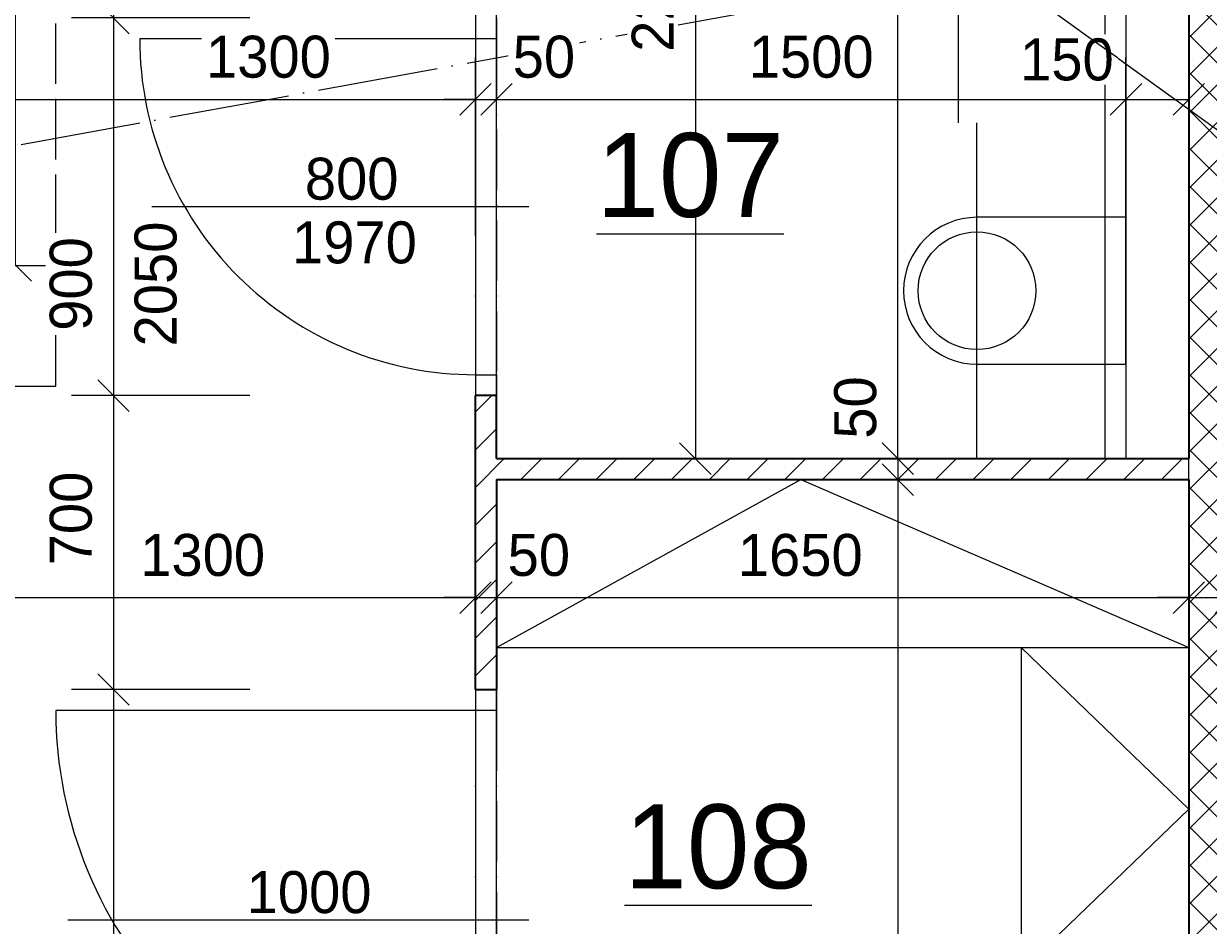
# Model space of a CAD drawing. Header units: millimetres. Extents: x -291499 to 405099, y -171163 to 417446.
# Tile 5 of 256: x -268781 to -265959, y 47467 to 49615. Entities that reach past the tile are written whole.
import ezdxf
from ezdxf.enums import TextEntityAlignment as Align

# ---------------------------------------------------------------- set-up
doc = ezdxf.new("R2010")
doc.units = ezdxf.units.MM
doc.header["$LTSCALE"] = 12
doc.header["$PDMODE"] = 35
doc.header["$PDSIZE"] = -4
for name, pattern in [('ACAD_ISO02W100', [15, 12, -3]), ('ACAD_ISO04W100', [30, 24, -3, 0, -3]), ('ACAD_ISO10W100', [18, 12, -3, 0, -3])]:
    doc.linetypes.add(name, pattern=pattern)
for name, color, linetype, lineweight in [('koty', 6, 'Continuous', 9), ('NS_tlusta', 10, 'Continuous', 15), ('NS_velmi_tlusta', 10, 'Continuous', 35), ('srafy', 6, 'Continuous', 9), ('tenka', 6, 'Continuous', 9), ('tlusta', 7, 'Continuous', 15)]:
    doc.layers.add(name, color=color, linetype=linetype, lineweight=lineweight)
doc.layers.add('netisk', color=30, linetype='Continuous', plot=False)
doc.layers.add('popisky', color=6, linetype='Continuous')
doc.layers.add('zarizovaci predmety', color=10, linetype='Continuous', lineweight=9, transparency=0.3)
doc.styles.add('laplan', font='txt', dxfattribs={"height": 2})
doc.styles.add('laplan bold', font='txt', dxfattribs={"height": 2})
doc.styles.add('laplan N', font='txt')
doc.dimstyles.new('laplan', dxfattribs={"dimscale": 0, "dimtxt": 2, "dimasz": 1.5, "dimexe": 2, "dimexo": 0, "dimgap": 1, "dimtad": 1, "dimdec": 0, "dimrnd": 5, "dimzin": 1, "dimtxsty": 'laplan', "dimblk": 'OBLIQUE', "dimcen": 2, "dimclrd": 256, "dimclre": 256, "dimclrt": 256, "dimadec": 0, "dimazin": 0, "dimtfac": 1, "dimtdec": 0, "dimtmove": 1, "dimatfit": 2, "dimfxl": 6.5, "dimfxlon": 1, "dimtfill": 1, "dimlwd": 13, "dimlwe": -1, "dimarcsym": 0})

# ---------------------------------------------------------------- blocks, each defined once
blk = doc.blocks.new('ad_zariz-wc')
at = {"layer": 'zarizovaci predmety'}
blk.add_lwpolyline([(175, -355), (175, 0), (-175, 0), (-175, -355)], dxfattribs=at)
blk.add_circle((0, -355), 140.3, dxfattribs=at)
blk.add_arc((0, -355), 175, 180, 0, dxfattribs=at)
blk = doc.blocks.new('*U1806')
at = {"layer": 'NS_tlusta', "linetype": 'ByBlock'}
for p, q in [((-450, 0), (-400, 0)), ((-400, 0), (-400, -50)), ((400, -50), (400, 0)), ((400, 0), (450, 0)), ((-450, -50), (-400, -50)), ((-400, -50), (-400, -850)), ((400, -50), (450, -50))]:
    blk.add_line(p, q, dxfattribs=at)
at = {"layer": 'NS_tlusta', "linetype": 'ACAD_ISO10W100'}
for p, q in [((-400, 0), (400, 0)), ((-400, -50), (400, -50))]:
    blk.add_line(p, q, dxfattribs=at)
at = {"layer": 'NS_tlusta', "linetype": 'ByBlock'}
blk.add_arc((-400, -50), 800, 270, 0, dxfattribs=at)
at = {"layer": 'popisky'}
blk.add_line((0, 77.5), (0, -821.4), dxfattribs=at)
at = {"layer": 'popisky', "style": 'laplan N', "flags": 8}
blk.add_attdef('VYSKA', text='', height=100, rotation=90, dxfattribs=at).set_placement((34.8, -338.4), align=Align.TOP_CENTER)
blk.add_attdef('SIRKA', text='', height=100, rotation=90, dxfattribs=at).set_placement((13, -345), align=Align.BOTTOM_CENTER)
blk = doc.blocks.new('*U1807')
at = {"layer": 'NS_tlusta', "linetype": 'ByBlock'}
for p, q in [((-550, 0), (-500, 0)), ((-500, 0), (-500, -50)), ((500, -50), (500, 0)), ((500, 0), (550, 0)), ((-550, -50), (-500, -50)), ((-500, -50), (-500, -1050)), ((500, -50), (550, -50))]:
    blk.add_line(p, q, dxfattribs=at)
at = {"layer": 'NS_tlusta', "linetype": 'ACAD_ISO10W100'}
for p, q in [((-500, 0), (500, 0)), ((-500, -50), (500, -50))]:
    blk.add_line(p, q, dxfattribs=at)
at = {"layer": 'NS_tlusta', "linetype": 'ByBlock'}
blk.add_arc((-500, -50), 1000, 270, 0, dxfattribs=at)
at = {"layer": 'popisky'}
blk.add_line((0, 77.5), (0, -1021.4), dxfattribs=at)
at = {"layer": 'popisky', "style": 'laplan N', "flags": 8}
blk.add_attdef('VYSKA', text='', height=100, rotation=90, dxfattribs=at).set_placement((34.8, -438.4), align=Align.TOP_CENTER)
blk.add_attdef('SIRKA', text='', height=100, rotation=90, dxfattribs=at).set_placement((13, -445), align=Align.BOTTOM_CENTER)
blk = doc.blocks.new('_OBLIQUE')
at = {"color": 0, "linetype": 'ByBlock'}
blk.add_line((-0.5, -0.5), (0.5, 0.5), dxfattribs=at)
blk = doc.blocks.new('*D131')
at = {"layer": 'Defpoints', "color": 0, "transparency": 16777216}
for p in [(-269005, 49039.6), (-267705, 48729.1), (-267705, 48247.9)]:
    blk.add_point(p, dxfattribs=at)
at = {"layer": 'koty', "transparency": 16777216}
for p, q in [((-269005, 48572.9), (-269005, 48147.9)), ((-267705, 48572.9), (-267705, 48147.9))]:
    blk.add_line(p, q, dxfattribs=at)
at = {"layer": 'koty', "lineweight": 13, "transparency": 16777216}
blk.add_line((-269005, 48247.9), (-267705, 48247.9), dxfattribs=at)
at = {"layer": 'koty', "lineweight": 13, "transparency": 16777216, "xscale": 75, "yscale": 75, "zscale": 75, "rotation": 180}
blk.add_blockref('_OBLIQUE', (-269005, 48247.9), dxfattribs=at)
at = {"layer": 'koty', "lineweight": 13, "transparency": 16777216, "xscale": 75, "yscale": 75, "zscale": 75}
blk.add_blockref('_OBLIQUE', (-267705, 48247.9), dxfattribs=at)
at = {"layer": 'koty', "transparency": 16777216, "insert": (-268355, 48348.9), "char_height": 100, "attachment_point": 5, "style": 'laplan', "bg_fill": 3, "box_fill_scale": 1.1, "bg_fill_color": 256, "bg_fill_true_color": 13158600, "bg_fill_transparency": 0}
blk.add_mtext('1300', dxfattribs=at)
blk = doc.blocks.new('*D132')
at = {"layer": 'Defpoints', "color": 0, "transparency": 16777216}
for p in [(-267705, 48729.1), (-267655, 48529.1), (-267655, 48247.9)]:
    blk.add_point(p, dxfattribs=at)
at = {"layer": 'koty', "transparency": 16777216}
for p, q in [((-267705, 48572.9), (-267705, 48147.9)), ((-267655, 48529.1), (-267655, 48147.9))]:
    blk.add_line(p, q, dxfattribs=at)
at = {"layer": 'koty', "lineweight": 13, "transparency": 16777216}
for p, q in [((-267705, 48247.9), (-267780, 48247.9)), ((-267705, 48247.9), (-267655, 48247.9)), ((-267655, 48247.9), (-267580, 48247.9))]:
    blk.add_line(p, q, dxfattribs=at)
at = {"layer": 'koty', "lineweight": 13, "transparency": 16777216, "xscale": 75, "yscale": 75, "zscale": 75}
blk.add_blockref('_OBLIQUE', (-267705, 48247.9), dxfattribs=at)
at = {"layer": 'koty', "lineweight": 13, "transparency": 16777216, "xscale": 75, "yscale": 75, "zscale": 75, "rotation": 180}
blk.add_blockref('_OBLIQUE', (-267655, 48247.9), dxfattribs=at)
at = {"layer": 'koty', "transparency": 16777216, "insert": (-267553.9, 48348.9), "char_height": 100, "attachment_point": 5, "style": 'laplan', "bg_fill": 3, "box_fill_scale": 1.1, "bg_fill_color": 256, "bg_fill_true_color": 13158600, "bg_fill_transparency": 0}
blk.add_mtext('50', dxfattribs=at)
blk = doc.blocks.new('*D133')
at = {"layer": 'Defpoints', "color": 0, "transparency": 16777216}
for p in [(-267655, 48529.1), (-266005, 48529.1), (-266005, 48247.9)]:
    blk.add_point(p, dxfattribs=at)
at = {"layer": 'koty', "transparency": 16777216}
for p, q in [((-267655, 48529.1), (-267655, 48147.9)), ((-266005, 48529.1), (-266005, 48147.9))]:
    blk.add_line(p, q, dxfattribs=at)
at = {"layer": 'koty', "lineweight": 13, "transparency": 16777216}
blk.add_line((-267655, 48247.9), (-266005, 48247.9), dxfattribs=at)
at = {"layer": 'koty', "lineweight": 13, "transparency": 16777216, "xscale": 75, "yscale": 75, "zscale": 75, "rotation": 180}
blk.add_blockref('_OBLIQUE', (-267655, 48247.9), dxfattribs=at)
at = {"layer": 'koty', "lineweight": 13, "transparency": 16777216, "xscale": 75, "yscale": 75, "zscale": 75}
blk.add_blockref('_OBLIQUE', (-266005, 48247.9), dxfattribs=at)
at = {"layer": 'koty', "transparency": 16777216, "insert": (-266931, 48348.9), "char_height": 100, "attachment_point": 5, "style": 'laplan', "bg_fill": 3, "box_fill_scale": 1.1, "bg_fill_color": 256, "bg_fill_true_color": 13158600, "bg_fill_transparency": 0}
blk.add_mtext('1650', dxfattribs=at)
blk = doc.blocks.new('*D134')
at = {"layer": 'Defpoints', "color": 0, "transparency": 16777216}
for p in [(-266005, 48529.1), (-265905.1, 48248), (-265905.1, 48247.9)]:
    blk.add_point(p, dxfattribs=at)
at = {"layer": 'koty', "transparency": 16777216}
for p, q in [((-266005, 48529.1), (-266005, 48147.9)), ((-265905.1, 48248), (-265905.1, 48147.9))]:
    blk.add_line(p, q, dxfattribs=at)
at = {"layer": 'koty', "lineweight": 13, "transparency": 16777216}
for p, q in [((-266005, 48247.9), (-266080, 48247.9)), ((-266005, 48247.9), (-265905.1, 48247.9)), ((-265905.1, 48247.9), (-265830.1, 48247.9))]:
    blk.add_line(p, q, dxfattribs=at)
at = {"layer": 'koty', "lineweight": 13, "transparency": 16777216, "xscale": 75, "yscale": 75, "zscale": 75}
blk.add_blockref('_OBLIQUE', (-266005, 48247.9), dxfattribs=at)
at = {"layer": 'koty', "lineweight": 13, "transparency": 16777216, "xscale": 75, "yscale": 75, "zscale": 75, "rotation": 180}
blk.add_blockref('_OBLIQUE', (-265905.1, 48247.9), dxfattribs=at)
at = {"layer": 'koty', "transparency": 16777216, "insert": (-265775.2, 48348.9), "char_height": 100, "attachment_point": 5, "style": 'laplan', "bg_fill": 3, "box_fill_scale": 1.1, "bg_fill_color": 256, "bg_fill_true_color": 13158600, "bg_fill_transparency": 0}
blk.add_mtext('100', dxfattribs=at)
blk = doc.blocks.new('*D146')
at = {"layer": 'Defpoints', "color": 0, "transparency": 16777216}
for p in [(-269027.3, 50789.6), (-268800.7, 50789.6), (-269107.8, 49039.6)]:
    blk.add_point(p, dxfattribs=at)
at = {"layer": 'koty', "transparency": 16777216}
for p, q in [((-269027.3, 50789.6), (-268700.7, 50789.6)), ((-269107.8, 49039.6), (-268700.7, 49039.6))]:
    blk.add_line(p, q, dxfattribs=at)
at = {"layer": 'koty', "lineweight": 13, "transparency": 16777216}
blk.add_line((-268800.7, 49039.6), (-268800.7, 50789.6), dxfattribs=at)
at = {"layer": 'koty', "lineweight": 13, "transparency": 16777216, "xscale": 75, "yscale": 75, "zscale": 75}
for p, rotation in [((-268800.7, 50789.6), 90), ((-268800.7, 49039.6), 270)]:
    blk.add_blockref('_OBLIQUE', p, dxfattribs=dict(at, rotation=rotation))
at = {"layer": 'koty', "transparency": 16777216, "insert": (-268901.7, 49914.6), "char_height": 100, "attachment_point": 5, "rotation": 90, "style": 'laplan', "bg_fill": 3, "box_fill_scale": 1.1, "bg_fill_color": 256, "bg_fill_true_color": 13158600, "bg_fill_transparency": 0}
blk.add_mtext('1750', dxfattribs=at)
blk = doc.blocks.new('*D147')
at = {"layer": 'Defpoints', "color": 0, "transparency": 16777216}
for p in [(-267705, 50811.8), (-268567.6, 49629.1), (-267655, 49629.1)]:
    blk.add_point(p, dxfattribs=at)
at = {"layer": 'koty', "transparency": 16777216}
for p, q in [((-268242.6, 50811.8), (-268667.6, 50811.8)), ((-268242.6, 49629.1), (-268667.6, 49629.1))]:
    blk.add_line(p, q, dxfattribs=at)
at = {"layer": 'koty', "lineweight": 13, "transparency": 16777216}
blk.add_line((-268567.6, 50811.8), (-268567.6, 49629.1), dxfattribs=at)
at = {"layer": 'koty', "lineweight": 13, "transparency": 16777216, "xscale": 75, "yscale": 75, "zscale": 75}
for p, rotation in [((-268567.6, 50811.8), 90), ((-268567.6, 49629.1), 270)]:
    blk.add_blockref('_OBLIQUE', p, dxfattribs=dict(at, rotation=rotation))
at = {"layer": 'koty', "transparency": 16777216, "insert": (-268668.7, 50029.8), "char_height": 100, "attachment_point": 5, "rotation": 90, "style": 'laplan', "bg_fill": 3, "box_fill_scale": 1.1, "bg_fill_color": 256, "bg_fill_true_color": 13158600, "bg_fill_transparency": 0}
blk.add_mtext('1185', dxfattribs=at)
blk = doc.blocks.new('*D148')
at = {"layer": 'Defpoints', "color": 0, "transparency": 16777216}
for p in [(-267655, 48729.1), (-268567.6, 48029.1), (-267705, 48029.1)]:
    blk.add_point(p, dxfattribs=at)
at = {"layer": 'koty', "transparency": 16777216}
for p, q in [((-268242.6, 48729.1), (-268667.6, 48729.1)), ((-268242.6, 48029.1), (-268667.6, 48029.1))]:
    blk.add_line(p, q, dxfattribs=at)
at = {"layer": 'koty', "lineweight": 13, "transparency": 16777216}
blk.add_line((-268567.6, 48729.1), (-268567.6, 48029.1), dxfattribs=at)
at = {"layer": 'koty', "lineweight": 13, "transparency": 16777216, "xscale": 75, "yscale": 75, "zscale": 75}
for p, rotation in [((-268567.6, 48729.1), 90), ((-268567.6, 48029.1), 270)]:
    blk.add_blockref('_OBLIQUE', p, dxfattribs=dict(at, rotation=rotation))
at = {"layer": 'koty', "transparency": 16777216, "insert": (-268668.6, 48436.4), "char_height": 100, "attachment_point": 5, "rotation": 90, "style": 'laplan', "bg_fill": 3, "box_fill_scale": 1.1, "bg_fill_color": 256, "bg_fill_true_color": 13158600, "bg_fill_transparency": 0}
blk.add_mtext('700', dxfattribs=at)
blk = doc.blocks.new('*D149')
at = {"layer": 'Defpoints', "color": 0, "transparency": 16777216}
for p in [(-267705, 48029.1), (-268567.6, 46929.1), (-267705, 46929.1)]:
    blk.add_point(p, dxfattribs=at)
at = {"layer": 'koty', "transparency": 16777216}
for p, q in [((-268242.6, 48029.1), (-268667.6, 48029.1)), ((-268242.6, 46929.1), (-268667.6, 46929.1))]:
    blk.add_line(p, q, dxfattribs=at)
at = {"layer": 'koty', "lineweight": 13, "transparency": 16777216}
blk.add_line((-268567.6, 48029.1), (-268567.6, 46929.1), dxfattribs=at)
at = {"layer": 'koty', "lineweight": 13, "transparency": 16777216, "xscale": 75, "yscale": 75, "zscale": 75}
for p, rotation in [((-268567.6, 48029.1), 90), ((-268567.6, 46929.1), 270)]:
    blk.add_blockref('_OBLIQUE', p, dxfattribs=dict(at, rotation=rotation))
at = {"layer": 'koty', "transparency": 16777216, "char_height": 100, "attachment_point": 5, "rotation": 90, "style": 'laplan', "bg_fill": 3, "box_fill_scale": 1.1, "bg_fill_color": 256, "bg_fill_true_color": 13158600, "bg_fill_transparency": 0}
for s, insert in [('1100', (-268668.6, 47182.6)), ('2050', (-268466.6, 47182.6))]:
    blk.add_mtext(s, dxfattribs=dict(at, insert=insert))
blk = doc.blocks.new('*D151')
at = {"layer": 'Defpoints', "color": 0, "transparency": 16777216}
for p in [(-267655, 49629.1), (-268567.6, 48729.1), (-267705, 48729.1)]:
    blk.add_point(p, dxfattribs=at)
at = {"layer": 'koty', "transparency": 16777216}
for p, q in [((-268242.6, 49629.1), (-268667.6, 49629.1)), ((-268242.6, 48729.1), (-268667.6, 48729.1))]:
    blk.add_line(p, q, dxfattribs=at)
at = {"layer": 'koty', "lineweight": 13, "transparency": 16777216}
blk.add_line((-268567.6, 49629.1), (-268567.6, 48729.1), dxfattribs=at)
at = {"layer": 'koty', "lineweight": 13, "transparency": 16777216, "xscale": 75, "yscale": 75, "zscale": 75}
for p, rotation in [((-268567.6, 49629.1), 90), ((-268567.6, 48729.1), 270)]:
    blk.add_blockref('_OBLIQUE', p, dxfattribs=dict(at, rotation=rotation))
at = {"layer": 'koty', "transparency": 16777216, "char_height": 100, "attachment_point": 5, "rotation": 90, "style": 'laplan', "bg_fill": 3, "box_fill_scale": 1.1, "bg_fill_color": 256, "bg_fill_true_color": 13158600, "bg_fill_transparency": 0}
for s, insert in [('2050', (-268466.6, 48995.2)), ('900', (-268668.7, 48995.2))]:
    blk.add_mtext(s, dxfattribs=dict(at, insert=insert))
blk = doc.blocks.new('*D165')
at = {"layer": 'Defpoints', "color": 0, "transparency": 16777216}
for p in [(-266698.5, 51271.9), (-266086.9, 51271.9), (-266086.9, 48579.1)]:
    blk.add_point(p, dxfattribs=at)
at = {"layer": 'koty', "transparency": 16777216}
for p, q in [((-266373.5, 51271.9), (-266798.5, 51271.9)), ((-266373.5, 48579.1), (-266798.5, 48579.1))]:
    blk.add_line(p, q, dxfattribs=at)
at = {"layer": 'koty', "lineweight": 13, "transparency": 16777216}
blk.add_line((-266698.5, 48579.1), (-266698.5, 51271.9), dxfattribs=at)
at = {"layer": 'koty', "lineweight": 13, "transparency": 16777216, "xscale": 75, "yscale": 75, "zscale": 75}
for p, rotation in [((-266698.5, 51271.9), 90), ((-266698.5, 48579.1), 270)]:
    blk.add_blockref('_OBLIQUE', p, dxfattribs=dict(at, rotation=rotation))
at = {"layer": 'koty', "transparency": 16777216, "insert": (-266799.6, 49925.5), "char_height": 100, "attachment_point": 5, "rotation": 90, "style": 'laplan', "bg_fill": 3, "box_fill_scale": 1.1, "bg_fill_color": 256, "bg_fill_true_color": 13158600, "bg_fill_transparency": 0}
blk.add_mtext('2695', dxfattribs=at)
blk = doc.blocks.new('*D166')
at = {"layer": 'Defpoints', "color": 0, "transparency": 16777216}
for p in [(-266086.9, 48579.1), (-266698.5, 48529.1), (-266086.9, 48529.1)]:
    blk.add_point(p, dxfattribs=at)
at = {"layer": 'koty', "lineweight": 13, "transparency": 16777216}
for p, q in [((-266698.5, 48579.1), (-266698.5, 48654.1)), ((-266698.5, 48579.1), (-266698.5, 48529.1)), ((-266698.5, 48529.1), (-266698.5, 48454.1))]:
    blk.add_line(p, q, dxfattribs=at)
at = {"layer": 'koty', "transparency": 16777216}
for p, q in [((-266373.5, 48579.1), (-266798.5, 48579.1)), ((-266373.5, 48529.1), (-266798.5, 48529.1))]:
    blk.add_line(p, q, dxfattribs=at)
at = {"layer": 'koty', "lineweight": 13, "transparency": 16777216, "xscale": 75, "yscale": 75, "zscale": 75}
for p, rotation in [((-266698.5, 48579.1), 270), ((-266698.5, 48529.1), 90)]:
    blk.add_blockref('_OBLIQUE', p, dxfattribs=dict(at, rotation=rotation))
at = {"layer": 'koty', "transparency": 16777216, "insert": (-266799.5, 48700.9), "char_height": 100, "attachment_point": 5, "rotation": 90, "style": 'laplan', "bg_fill": 3, "box_fill_scale": 1.1, "bg_fill_color": 256, "bg_fill_true_color": 13158600, "bg_fill_transparency": 0}
blk.add_mtext('50', dxfattribs=at)
blk = doc.blocks.new('*D167')
at = {"layer": 'Defpoints', "color": 0, "transparency": 16777216}
for p in [(-266086.9, 48529.1), (-266698.5, 44579.1), (-266086.9, 44579.1)]:
    blk.add_point(p, dxfattribs=at)
at = {"layer": 'koty', "transparency": 16777216}
for p, q in [((-266373.5, 48529.1), (-266798.5, 48529.1)), ((-266373.5, 44579.1), (-266798.5, 44579.1))]:
    blk.add_line(p, q, dxfattribs=at)
at = {"layer": 'koty', "lineweight": 13, "transparency": 16777216}
blk.add_line((-266698.5, 48529.1), (-266698.5, 44579.1), dxfattribs=at)
at = {"layer": 'koty', "lineweight": 13, "transparency": 16777216, "xscale": 75, "yscale": 75, "zscale": 75}
for p, rotation in [((-266698.5, 48529.1), 90), ((-266698.5, 44579.1), 270)]:
    blk.add_blockref('_OBLIQUE', p, dxfattribs=dict(at, rotation=rotation))
at = {"layer": 'koty', "transparency": 16777216, "insert": (-266799.6, 46554.1), "char_height": 100, "attachment_point": 5, "rotation": 90, "style": 'laplan', "bg_fill": 3, "box_fill_scale": 1.1, "bg_fill_color": 256, "bg_fill_true_color": 13158600, "bg_fill_transparency": 0}
blk.add_mtext('3950', dxfattribs=at)
blk = doc.blocks.new('*D202')
at = {"layer": 'Defpoints', "color": 0, "transparency": 16777216}
for p in [(-267504.2, 50815.3), (-267655, 48579.1), (-267181, 48579.1)]:
    blk.add_point(p, dxfattribs=at)
at = {"layer": 'koty', "transparency": 16777216}
for p, q in [((-267504.2, 50815.3), (-267081, 50815.3)), ((-267506, 48579.1), (-267081, 48579.1))]:
    blk.add_line(p, q, dxfattribs=at)
at = {"layer": 'koty', "lineweight": 13, "transparency": 16777216}
blk.add_line((-267181, 50815.3), (-267181, 48579.1), dxfattribs=at)
at = {"layer": 'koty', "lineweight": 13, "transparency": 16777216, "xscale": 75, "yscale": 75, "zscale": 75}
for p, rotation in [((-267181, 50815.3), 90), ((-267181, 48579.1), 270)]:
    blk.add_blockref('_OBLIQUE', p, dxfattribs=dict(at, rotation=rotation))
at = {"layer": 'koty', "transparency": 16777216, "insert": (-267282, 49697.2), "char_height": 100, "attachment_point": 5, "rotation": 90, "style": 'laplan', "bg_fill": 3, "box_fill_scale": 1.1, "bg_fill_color": 256, "bg_fill_true_color": 13158600, "bg_fill_transparency": 0}
blk.add_mtext('2235', dxfattribs=at)
blk = doc.blocks.new('*D257')
at = {"layer": 'Defpoints', "color": 0, "transparency": 16777216}
for p in [(-267705, 49435.1), (-269005, 49039.6), (-267705, 48729.1)]:
    blk.add_point(p, dxfattribs=at)
at = {"layer": 'koty', "transparency": 16777216}
for p, q in [((-269005, 49110.1), (-269005, 49535.1)), ((-267705, 49110.1), (-267705, 49535.1))]:
    blk.add_line(p, q, dxfattribs=at)
at = {"layer": 'koty', "lineweight": 13, "transparency": 16777216}
blk.add_line((-269005, 49435.1), (-267705, 49435.1), dxfattribs=at)
at = {"layer": 'koty', "lineweight": 13, "transparency": 16777216, "xscale": 75, "yscale": 75, "zscale": 75, "rotation": 180}
blk.add_blockref('_OBLIQUE', (-269005, 49435.1), dxfattribs=at)
at = {"layer": 'koty', "lineweight": 13, "transparency": 16777216, "xscale": 75, "yscale": 75, "zscale": 75}
blk.add_blockref('_OBLIQUE', (-267705, 49435.1), dxfattribs=at)
at = {"layer": 'koty', "transparency": 16777216, "insert": (-268198.3, 49536.1), "char_height": 100, "attachment_point": 5, "style": 'laplan', "bg_fill": 3, "box_fill_scale": 1.1, "bg_fill_color": 256, "bg_fill_true_color": 13158600, "bg_fill_transparency": 0}
blk.add_mtext('1300', dxfattribs=at)
blk = doc.blocks.new('*D258')
at = {"layer": 'Defpoints', "color": 0, "transparency": 16777216}
for p in [(-267655, 49435.1), (-267705, 48729.1), (-267655, 48729.1)]:
    blk.add_point(p, dxfattribs=at)
at = {"layer": 'koty', "transparency": 16777216}
for p, q in [((-267705, 49110.1), (-267705, 49535.1)), ((-267655, 49110.1), (-267655, 49535.1))]:
    blk.add_line(p, q, dxfattribs=at)
at = {"layer": 'koty', "lineweight": 13, "transparency": 16777216}
for p, q in [((-267705, 49435.1), (-267780, 49435.1)), ((-267705, 49435.1), (-267655, 49435.1)), ((-267655, 49435.1), (-267580, 49435.1))]:
    blk.add_line(p, q, dxfattribs=at)
at = {"layer": 'koty', "lineweight": 13, "transparency": 16777216, "xscale": 75, "yscale": 75, "zscale": 75}
blk.add_blockref('_OBLIQUE', (-267705, 49435.1), dxfattribs=at)
at = {"layer": 'koty', "lineweight": 13, "transparency": 16777216, "xscale": 75, "yscale": 75, "zscale": 75, "rotation": 180}
blk.add_blockref('_OBLIQUE', (-267655, 49435.1), dxfattribs=at)
at = {"layer": 'koty', "transparency": 16777216, "insert": (-267541.9, 49536.1), "char_height": 100, "attachment_point": 5, "style": 'laplan', "bg_fill": 3, "box_fill_scale": 1.1, "bg_fill_color": 256, "bg_fill_true_color": 13158600, "bg_fill_transparency": 0}
blk.add_mtext('50', dxfattribs=at)
blk = doc.blocks.new('*D259')
at = {"layer": 'Defpoints', "color": 0, "transparency": 16777216}
for p in [(-266155, 49435.1), (-267655, 48729.1), (-266155, 48579.1)]:
    blk.add_point(p, dxfattribs=at)
at = {"layer": 'koty', "transparency": 16777216}
for p, q in [((-267655, 49110.1), (-267655, 49535.1)), ((-266155, 49110.1), (-266155, 49535.1))]:
    blk.add_line(p, q, dxfattribs=at)
at = {"layer": 'koty', "lineweight": 13, "transparency": 16777216}
blk.add_line((-267655, 49435.1), (-266155, 49435.1), dxfattribs=at)
at = {"layer": 'koty', "lineweight": 13, "transparency": 16777216, "xscale": 75, "yscale": 75, "zscale": 75, "rotation": 180}
blk.add_blockref('_OBLIQUE', (-267655, 49435.1), dxfattribs=at)
at = {"layer": 'koty', "lineweight": 13, "transparency": 16777216, "xscale": 75, "yscale": 75, "zscale": 75}
blk.add_blockref('_OBLIQUE', (-266155, 49435.1), dxfattribs=at)
at = {"layer": 'koty', "transparency": 16777216, "insert": (-266905, 49536.1), "char_height": 100, "attachment_point": 5, "style": 'laplan', "bg_fill": 3, "box_fill_scale": 1.1, "bg_fill_color": 256, "bg_fill_true_color": 13158600, "bg_fill_transparency": 0}
blk.add_mtext('1500', dxfattribs=at)
blk = doc.blocks.new('*D260')
at = {"layer": 'Defpoints', "color": 0, "transparency": 16777216}
for p in [(-266005, 49435.1), (-266155, 48579.1), (-266005, 48579.1)]:
    blk.add_point(p, dxfattribs=at)
at = {"layer": 'koty', "transparency": 16777216}
for p, q in [((-266155, 49110.1), (-266155, 49535.1)), ((-266005, 49110.1), (-266005, 49535.1))]:
    blk.add_line(p, q, dxfattribs=at)
at = {"layer": 'koty', "lineweight": 13, "transparency": 16777216}
blk.add_line((-266155, 49435.1), (-266005, 49435.1), dxfattribs=at)
at = {"layer": 'koty', "lineweight": 13, "transparency": 16777216, "xscale": 75, "yscale": 75, "zscale": 75, "rotation": 180}
blk.add_blockref('_OBLIQUE', (-266155, 49435.1), dxfattribs=at)
at = {"layer": 'koty', "lineweight": 13, "transparency": 16777216, "xscale": 75, "yscale": 75, "zscale": 75}
blk.add_blockref('_OBLIQUE', (-266005, 49435.1), dxfattribs=at)
at = {"layer": 'koty', "transparency": 16777216, "insert": (-266295.7, 49529.6), "char_height": 100, "attachment_point": 5, "style": 'laplan', "bg_fill": 3, "box_fill_scale": 1.1, "bg_fill_color": 256, "bg_fill_true_color": 13158600, "bg_fill_transparency": 0}
blk.add_mtext('150', dxfattribs=at)

msp = doc.modelspace()

# ---------------------------------------------------------------- hatches: boundary and pattern name
at = {"layer": 'netisk', "transparency": 33554610}
h = msp.add_hatch(dxfattribs=at)
h.set_pattern_fill('ANSI31', color=1, scale=20)
h.set_pattern_definition([(45, (-143959.65, 10701.145), (-44.90128, 44.90128), [])])
h.paths.add_polyline_path([(-266005, 48579.1), (-267655, 48579.1), (-267655, 48729.1), (-267705, 48729.1), (-267705, 48029.1), (-267655, 48029.1), (-267655, 48529.1), (-266005, 48529.1)])

# ---------------------------------------------------------------- linework, layer by layer
at = {"layer": 'netisk'}
for p, q in [((-266555, 50379.1), (-266555, 49379.1)), ((-266510, 48579.1), (-266510, 49379.1))]:
    msp.add_line(p, q, dxfattribs=at)
for points in [[(-267655, 50812.7), (-267504.2, 50815.3), (-267484.6, 51324.8), (-266205, 51279.1), (-266205, 48579.1), (-267655, 48579.1)], [(-270205, 49039.6), (-269005, 49039.6), (-269005, 50789.6), (-267705, 50811.8), (-267705, 44529.1), (-266005, 44529.1), (-266005, 40117.1), (-269065, 40117.1), (-269065, 40387.1), (-269345, 40387.1), (-269345, 40117.1), (-270205, 40117.1)], [(-267655, 48529.1), (-266005, 48529.1), (-266005, 44579.1), (-267655, 44579.1)]]:
    msp.add_lwpolyline(points, close=True, dxfattribs=at)
at = {"layer": 'NS_tlusta'}
msp.add_line((-266005, 48529.1), (-266005, 48579.1), dxfattribs=at)
msp.add_lwpolyline([(-266155, 51277.3), (-266155, 48579.1)], dxfattribs=at)
at = {"layer": 'NS_tlusta', "linetype": 'ACAD_ISO02W100'}
msp.add_lwpolyline([(-269705, 48752.1), (-268705, 48752.1), (-268705, 49752.1), (-269705, 49752.1)], close=True, dxfattribs=at)
at = {"layer": 'NS_velmi_tlusta', "color": 1}
for p, q in [((-267705, 48029.1), (-267705, 48729.1)), ((-267655, 48729.1), (-267705, 48729.1)), ((-267655, 48579.1), (-267655, 48729.1)), ((-267655, 48579.1), (-266005, 48579.1)), ((-267655, 48529.1), (-266205, 48529.1)), ((-267655, 48529.1), (-266005, 48529.1)), ((-267705, 48029.1), (-267655, 48029.1))]:
    msp.add_line(p, q, dxfattribs=at)
for points in [[(-266005, 51271.9), (-266005, 48579.1)], [(-267655, 48529.1), (-267655, 48029.1)], [(-266005, 48529.1), (-266005, 44579.1)]]:
    msp.add_lwpolyline(points, dxfattribs=at)
at = {"layer": 'tlusta', "linetype": 'ACAD_ISO04W100'}
msp.add_line((-270205, 49070.3), (-263705, 50252.1), dxfattribs=at)
at = {"layer": 'zarizovaci predmety'}
for p, q in [((-267655, 48129.1), (-266930, 48529.1)), ((-266930, 48529.1), (-266005, 48129.1)), ((-267655, 48129.1), (-266005, 48129.1)), ((-266405, 48129.1), (-266005, 47744.1)), ((-266005, 47744.1), (-266405, 47359.1))]:
    msp.add_line(p, q, dxfattribs=at)
msp.add_lwpolyline([(-266405, 48129.1), (-266405, 47359.1)], dxfattribs=at)

# ---------------------------------------------------------------- block references
at = {"layer": 'tenka', "rotation": 270}
msp.add_blockref('*U1806', (-267655, 49179.1), dxfattribs=at).add_auto_attribs({'VYSKA': '1970', 'SIRKA': '800'})
at = {"layer": 'tenka'}
ref = msp.add_blockref('*U1807', (-267655, 47479.1), dxfattribs=dict(at, rotation=270))
ref.add_attrib('VYSKA', '1970', dxfattribs={"layer": 'popisky', "height": 100, "style": 'laplan N', "flags": 8}).set_placement((-268093.4, 47444.3), align=Align.TOP_CENTER)
ref.add_attrib('SIRKA', '1000', dxfattribs={"layer": 'popisky', "height": 100, "style": 'laplan N', "flags": 8}).set_placement((-268101.4, 47466.1), align=Align.BOTTOM_CENTER)
at = {"layer": 'zarizovaci predmety', "rotation": 270}
msp.add_blockref('ad_zariz-wc', (-266155, 48979.1), dxfattribs=at)

# ---------------------------------------------------------------- next in the draw order: texts
at = {"layer": 'koty', "insert": (-267349.9, 47755.2), "char_height": 200, "width": 497.105, "attachment_point": 1, "style": 'laplan bold', "bg_fill": 3, "box_fill_scale": 1, "bg_fill_color": 256, "bg_fill_transparency": 0}
msp.add_mtext('{\\L108}', dxfattribs=at)

# ---------------------------------------------------------------- next in the draw order: dimensions: what is measured, and where the dimension line sits
at = {"layer": 'koty'}
dim = msp.add_linear_dim(base=(-267705, 48247.9), p1=(-269005, 49039.6), p2=(-267705, 48729.1), dimstyle='laplan', dxfattribs=at)
dim.commit()
dim.dimension.update_dxf_attribs({"geometry": '*D131', "text_midpoint": (-268355, 48348.9)})

# ---------------------------------------------------------------- next in the draw order: dimensions: what is measured, and where the dimension line sits
dim = msp.add_linear_dim(base=(-268800.7, 50789.6), p1=(-269107.8, 49039.6), p2=(-269027.3, 50789.6), angle=90, dimstyle='laplan', dxfattribs=at)
dim.commit()
dim.dimension.update_dxf_attribs({"geometry": '*D146', "text_midpoint": (-268901.7, 49914.6)})
dim = msp.add_linear_dim(base=(-267655, 48247.9), p1=(-267705, 48729.1), p2=(-267655, 48529.1), dimstyle='laplan', dxfattribs=at)
dim.commit()
dim.dimension.update_dxf_attribs({"geometry": '*D132', "text_midpoint": (-267553.9, 48247.9), "dimtype": 160})

# ---------------------------------------------------------------- next in the draw order: dimensions: what is measured, and where the dimension line sits
dim = msp.add_linear_dim(base=(-268567.6, 49629.1), p1=(-267705, 50811.8), p2=(-267655, 49629.1), angle=90, dimstyle='laplan', dxfattribs=at)
dim.commit()
dim.dimension.update_dxf_attribs({"geometry": '*D147', "text_midpoint": (-268567.6, 50029.8), "dimtype": 160})
dim = msp.add_linear_dim(base=(-266005, 48247.9), p1=(-267655, 48529.1), p2=(-266005, 48529.1), dimstyle='laplan', dxfattribs=at)
dim.commit()
dim.dimension.update_dxf_attribs({"geometry": '*D133', "text_midpoint": (-266931, 48247.9), "dimtype": 160})

# ---------------------------------------------------------------- next in the draw order: dimensions: what is measured, and where the dimension line sits
dim = msp.add_linear_dim(base=(-268567.6, 48029.1), p1=(-267655, 48729.1), p2=(-267705, 48029.1), angle=90, dimstyle='laplan', dxfattribs=at)
dim.commit()
dim.dimension.update_dxf_attribs({"geometry": '*D148', "text_midpoint": (-268567.6, 48436.4), "dimtype": 160})
dim = msp.add_linear_dim(base=(-265905.1, 48247.9), p1=(-266005, 48529.1), p2=(-265905.1, 48248), dimstyle='laplan', dxfattribs=at)
dim.commit()
dim.dimension.update_dxf_attribs({"geometry": '*D134', "text_midpoint": (-265775.2, 48247.9), "dimtype": 160})

# ---------------------------------------------------------------- next in the draw order: dimensions: what is measured, and where the dimension line sits
dim = msp.add_linear_dim(base=(-266698.5, 51271.9), p1=(-266086.9, 48579.1), p2=(-266086.9, 51271.9), angle=90, dimstyle='laplan', dxfattribs=at)
dim.commit()
dim.dimension.update_dxf_attribs({"geometry": '*D165', "text_midpoint": (-266799.6, 49925.5)})
for base, p1, p2, picture, middle in [((-268567.6, 48729.1), (-267655, 49629.1), (-267705, 48729.1), '*D151', (-268567.6, 48995.2)), ((-268567.6, 46929.1), (-267705, 48029.1), (-267705, 46929.1), '*D149', (-268567.6, 47182.6))]:
    dim = msp.add_linear_dim(base=base, p1=p1, p2=p2, angle=90, text='<>\\X2050', dimstyle='laplan', dxfattribs=at)
    dim.commit()
    dim.dimension.update_dxf_attribs({"geometry": picture, "text_midpoint": middle, "dimtype": 160})

# ---------------------------------------------------------------- next in the draw order: dimensions: what is measured, and where the dimension line sits
dim = msp.add_linear_dim(base=(-267181, 48579.1), p1=(-267504.2, 50815.3), p2=(-267655, 48579.1), angle=90, dimstyle='laplan', dxfattribs=at)
dim.commit()
dim.dimension.update_dxf_attribs({"geometry": '*D202', "text_midpoint": (-267282, 49697.2)})
dim = msp.add_linear_dim(base=(-266698.5, 48529.1), p1=(-266086.9, 48579.1), p2=(-266086.9, 48529.1), angle=90, dimstyle='laplan', dxfattribs=at)
dim.commit()
dim.dimension.update_dxf_attribs({"geometry": '*D166', "text_midpoint": (-266698.5, 48700.9), "dimtype": 160})

# ---------------------------------------------------------------- next in the draw order: texts
at = {"layer": 'koty', "insert": (-267416.4, 49354.9), "char_height": 200, "width": 497.105, "attachment_point": 1, "style": 'laplan bold', "bg_fill": 3, "box_fill_scale": 1, "bg_fill_color": 256, "bg_fill_transparency": 0}
msp.add_mtext('{\\L107}', dxfattribs=at)

# ---------------------------------------------------------------- next in the draw order: dimensions: what is measured, and where the dimension line sits
at = {"layer": 'koty'}
dim = msp.add_linear_dim(base=(-267705, 49435.1), p1=(-269005, 49039.6), p2=(-267705, 48729.1), dimstyle='laplan', dxfattribs=at)
dim.commit()
dim.dimension.update_dxf_attribs({"geometry": '*D257', "text_midpoint": (-268198.3, 49435.1), "dimtype": 160})
dim = msp.add_linear_dim(base=(-266698.5, 44579.1), p1=(-266086.9, 48529.1), p2=(-266086.9, 44579.1), angle=90, dimstyle='laplan', dxfattribs=at)
dim.commit()
dim.dimension.update_dxf_attribs({"geometry": '*D167', "text_midpoint": (-266799.6, 46554.1)})

# ---------------------------------------------------------------- next in the draw order: dimensions: what is measured, and where the dimension line sits
dim = msp.add_linear_dim(base=(-267655, 49435.1), p1=(-267705, 48729.1), p2=(-267655, 48729.1), dimstyle='laplan', dxfattribs=at)
dim.commit()
dim.dimension.update_dxf_attribs({"geometry": '*D258', "text_midpoint": (-267541.9, 49435.1), "dimtype": 160})

# ---------------------------------------------------------------- next in the draw order: dimensions: what is measured, and where the dimension line sits
dim = msp.add_linear_dim(base=(-266155, 49435.1), p1=(-267655, 48729.1), p2=(-266155, 48579.1), dimstyle='laplan', dxfattribs=at)
dim.commit()
dim.dimension.update_dxf_attribs({"geometry": '*D259', "text_midpoint": (-266905, 49536.1)})

# ---------------------------------------------------------------- next in the draw order: dimensions: what is measured, and where the dimension line sits
dim = msp.add_linear_dim(base=(-266005, 49435.1), p1=(-266155, 48579.1), p2=(-266005, 48579.1), dimstyle='laplan', dxfattribs=at)
dim.commit()
dim.dimension.update_dxf_attribs({"geometry": '*D260', "text_midpoint": (-266295.7, 49428.6), "dimtype": 160})

# ---------------------------------------------------------------- next in the draw order: hatches: boundary and pattern name
at = {"layer": 'srafy', "transparency": 33554610}
h = msp.add_hatch(dxfattribs=at)
h.set_pattern_fill('ANSI37', color=1, scale=20)
h.set_pattern_definition([(45, (-143959.65, 10701.145), (-44.90128, 44.90128), []), (135, (-143959.65, 10701.145), (-44.90128, -44.90128), [])])
h.paths.add_polyline_path([(-266005, 51271.9), (-266005, 48579.1), (-266005, 48529.1), (-266005, 40117.1), (-265905, 40117.1), (-265905, 43117.1), (-264405, 43117.1), (-264405, 43217.1), (-265905, 43217.1), (-265905, 51268.4)])

# ---------------------------------------------------------------- next in the draw order: linework, layer by layer
at = {"layer": 'koty'}
msp.add_line((-291498.9, 67826.3), (-222567.4, 18035.6), dxfattribs=at)

doc.saveas('drawing.dxf')
